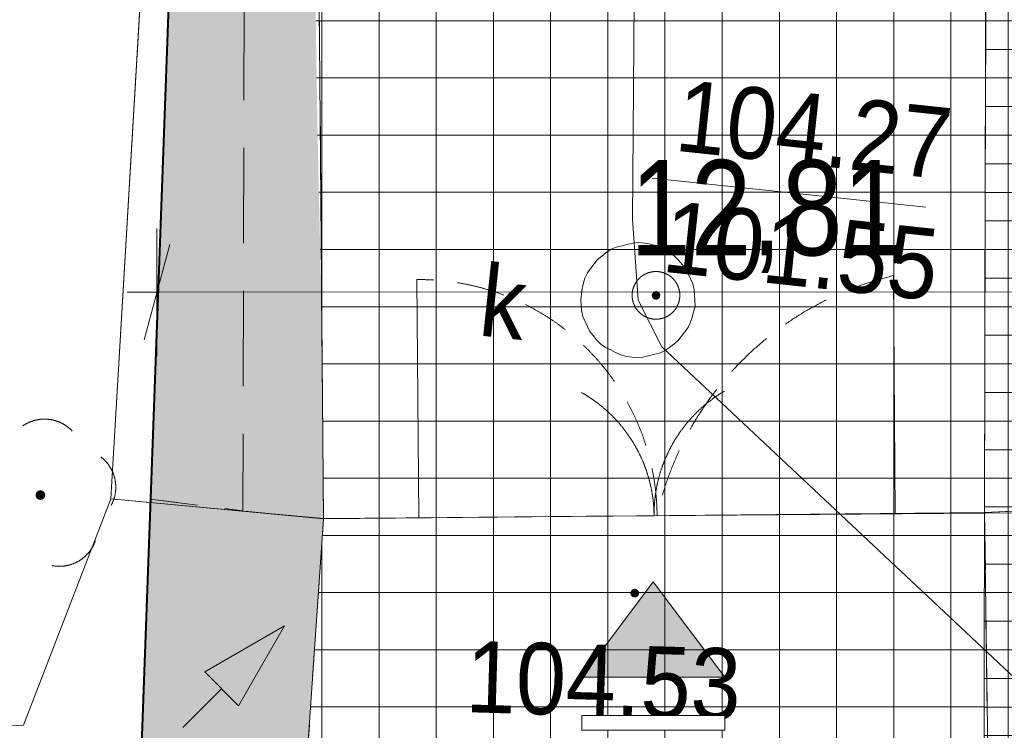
# Model space of a CAD drawing. Header units: millimetres. Extents: x -165388 to 921073, y -295343 to 494042.
# Tile 43 of 117: x 164830 to 175161, y 104756 to 112212. Entities that reach past the tile are written whole.
import ezdxf
from ezdxf.xclip import XClip

# ---------------------------------------------------------------- set-up
doc = ezdxf.new("R2010")
doc.units = ezdxf.units.MM
doc.header["$MEASUREMENT"] = 0
doc.header["$XCLIPFRAME"] = 0
for name, pattern in [('0.5_0.5', [1000, 500, -500]), ('1.5_0.5', [2000, 1500, -500]), ('Dashed_line', [750, 500, -250]), ('Krawędzie ukryte', [2250, 1750, -500]), ('mz1.0_0.5', [1500, 1000, -500]), ('Wipeout_Contour', [1000, 0, -1000])]:
    doc.linetypes.add(name, pattern=pattern)
for name, color, linetype, lineweight in [('20231207_mdcp_Kolska_2-4_6_0_Nr_pióra__1', 7, 'Continuous', 13), ('bg-woz-oz.6640.12006.2023.pge-1_rzut_5_219-działka ewidencyjna_Nr_pióra__7', 7, 'Continuous', 18), ('bg-woz-oz.6640.12006.2023.pge-1_rzut_5_brama (linia) - symbol_Nr_pióra__7', 7, 'Continuous', 18), ('bg-woz-oz.6640.12006.2023.pge-1_rzut_5_brama (linia)_Nr_pióra__7', 7, 'Continuous', 18), ('bg-woz-oz.6640.12006.2023.pge-1_rzut_5_chodnik (powierzchnia)_Nr_pióra__7', 7, 'Continuous', 18), ('bg-woz-oz.6640.12006.2023.pge-1_rzut_5_jezdnia_Nr_pióra__7', 7, 'Continuous', 18), ('bg-woz-oz.6640.12006.2023.pge-1_rzut_5_krawężnik (linia)_Nr_pióra__7', 7, 'Continuous', 18), ('bg-woz-oz.6640.12006.2023.pge-1_rzut_5_ogrodzenie trwałe (linia)_Nr_pióra__7', 7, 'Continuous', 18), ('bg-woz-oz.6640.12006.2023.pge-1_rzut_5_punkt o określonej wysokości (sieć kanalizacyjna)-Atr2_Nr_pióra__7', 7, 'Continuous', 18), ('bg-woz-oz.6640.12006.2023.pge-1_rzut_5_punkt wysokościowy sztuczny-Atr2_Nr_pióra__7', 7, 'Continuous', 18), ('bg-woz-oz.6640.12006.2023.pge-1_rzut_5_trawnik (powierzchnia)_Nr_pióra__7', 7, 'Continuous', 18), ('bg-woz-oz.6640.12006.2023.pge-1_rzut_5_właz okrągły - siec kanalizacyjna (punkt)-Atr17_Nr_pióra__7', 7, 'Continuous', 18), ('bg-woz-oz.6640.12006.2023.pge-1_rzut_5_właz okrągły - siec kanalizacyjna (punkt)_Nr_pióra__7', 7, 'Continuous', 18), ('Zagospodarowanie - Ogólne_Nr_pióra__1', 7, 'Continuous', 13), ('Zagospodarowanie - Ogólne_Nr_pióra__21', 7, 'Continuous', 20), ('Zagospodarowanie - Ogólne_Nr_pióra__60', 230, 'Continuous', 40), ('ZD_INNE_Nr_pióra__1', 7, 'Continuous', 13), ('ZD_INNE_Nr_pióra__80', 3, 'Continuous', 20), ('ZD_UTWARDZENIA_Nr_pióra__1', 7, 'Continuous', 13)]:
    doc.layers.add(name, color=color, linetype=linetype, lineweight=lineweight)
for name, color, linetype, lineweight, true_color in [('bg-woz-oz.6640.12006.2023.pge-1_rzut_5_218-kontur użytku gruntowego_Nr_pióra__3', 7, 'Continuous', 18, 0x959595), ('bg-woz-oz.6640.12006.2023.pge-1_rzut_5_drzewo liściaste (punkt)_Nr_pióra__94', 7, 'Continuous', 18, 0x4b4b4b), ('bg-woz-oz.6640.12006.2023.pge-1_rzut_5_komora podziemna - przewód kanalizacyjny (powierzchnia)_Nr_pióra__34', 7, 'Continuous', 18, 0x4b4b4b), ('bg-woz-oz.6640.12006.2023.pge-1_rzut_5_przewód kanalizacyjny (linia)_Nr_pióra__34', 7, 'Continuous', 18, 0x4b4b4b), ('bg-woz-oz.6640.12006.2023.pge-1_rzut_5_punkt o określonej wysokości (sieć kanalizacyjna)-Atr2_Nr_pióra__34', 7, 'Continuous', 18, 0x4b4b4b), ('bg-woz-oz.6640.12006.2023.pge-1_rzut_5_punkt o określonej wysokości (sieć kanalizacyjna)-Atr3_Nr_pióra__34', 7, 'Continuous', 18, 0x4b4b4b), ('Zagospodarowanie - Ogólne_Nr_pióra__4', 7, 'Continuous', 20, 0x029e21), ('ZD_DIM_Nr_pióra__48', 7, 'Continuous', 13, 0xa80f02), ('ZD_INNE_Nr_pióra__4', 7, 'Continuous', 20, 0x029e21), ('ZD_UTWARDZENIA_Nr_pióra__102', 7, 'Continuous', 13, 0xcccccc), ('ZD_UTWARDZENIA_Nr_pióra__170', 7, 'Continuous', 13, 0x9f9f00), ('ZD_UTWARDZENIA_Nr_pióra__202', 7, 'Continuous', 0, 0xe8e8e8)]:
    doc.layers.add(name, color=color, linetype=linetype, lineweight=lineweight, true_color=true_color)
for name, color, linetype in [('bg-woz-oz.6640.12006.2023.pge-1_rzut_5_drzewo liściaste (punkt)', 7, 'Continuous'), ('bg-woz-oz.6640.12006.2023.pge-1_rzut_5_punkt o określonej wysokości (sieć kanalizacyjna)', 7, 'Continuous'), ('bg-woz-oz.6640.12006.2023.pge-1_rzut_5_punkt wysokościowy sztuczny', 7, 'Continuous'), ('INW_GEO', 7, 'Continuous'), ('Zagospodarowanie - Ogólne', 7, 'Continuous'), ('ZD_DIM', 7, 'Continuous'), ('ZD_INNE', 7, 'Continuous')]:
    doc.layers.add(name, color=color, linetype=linetype)
doc.styles.add('GENERATED_STYLE_1', font='txt')
doc.styles.add('GENERATED_STYLE_4', font='txt')
doc.linetypes.add('902-500', pattern='A,0,[1,A.01.1_PROJEKT_ZAGOSPODAROWANIA_DZIAŁKI1.Shx,S=59.52381,R=0,X=0,Y=0],-7500,0', length=7500)
doc.linetypes.add('Przerywana kółkami', pattern='A,0,[5,A.01.1_PROJEKT_ZAGOSPODAROWANIA_DZIAŁKI1.Shx,S=28.769841,R=0,X=0,Y=0],-3625,0', length=3625)
doc.dimstyles.new('GENERATED_STYLE__1', dxfattribs={"dimtxt": 1000, "dimasz": 678.571429, "dimexe": 0.18, "dimexo": 20, "dimgap": 0.09, "dimtad": 1, "dimtih": 1, "dimtoh": 1, "dimlfac": 0.001, "dimzin": 0, "dimdsep": 46, "dimtxsty": 'GENERATED_STYLE_4', "dimblk": 'ARROWHEAD_17', "dimblk1": 'ARROWHEAD_17', "dimblk2": 'ARROWHEAD_17', "dimcen": 0.09, "dimclrd": 256, "dimclre": 256, "dimclrt": 256, "dimadec": 0, "dimazin": 0, "dimtfac": 1, "dimtdec": 4, "dimtmove": 0, "dimatfit": 3, "dimfxl": 0, "dimtolj": 1, "dimtzin": 0, "dimarcsym": 0})
doc.dimstyles.new('GENERATED_STYLE__2', dxfattribs={"dimtxt": 1000, "dimasz": 678.571429, "dimexe": 0.18, "dimexo": 20, "dimgap": 0.09, "dimtad": 1, "dimlfac": 0.001, "dimzin": 0, "dimdsep": 46, "dimtxsty": 'GENERATED_STYLE_4', "dimblk": 'ARROWHEAD_17', "dimblk1": 'ARROWHEAD_17', "dimblk2": 'ARROWHEAD_17', "dimcen": 0.09, "dimclrd": 256, "dimclre": 256, "dimclrt": 256, "dimadec": 0, "dimazin": 0, "dimtfac": 1, "dimtdec": 4, "dimtmove": 0, "dimatfit": 3, "dimfxl": 0, "dimtolj": 1, "dimtzin": 0, "dimarcsym": 0})
doc.dimstyles.new('GENERATED_STYLE__4', dxfattribs={"dimtxt": 1000, "dimasz": 678.571429, "dimexe": 0.18, "dimexo": 20, "dimgap": 0.09, "dimtad": 1, "dimtih": 1, "dimtoh": 1, "dimlfac": 0.001, "dimzin": 0, "dimdsep": 46, "dimtxsty": 'GENERATED_STYLE_4', "dimblk": 'ARROWHEAD_17', "dimblk1": 'ARROWHEAD_17', "dimblk2": 'ARROWHEAD_17', "dimcen": 0.09, "dimclrd": 256, "dimclre": 256, "dimclrt": 256, "dimadec": 0, "dimazin": 0, "dimtfac": 1, "dimtdec": 4, "dimtmove": 2, "dimatfit": 3, "dimfxl": 0, "dimtolj": 1, "dimtzin": 0, "dimarcsym": 0})
picture_1 = doc.add_image_def('image1.tif', size_in_pixel=(4961, 3508))

# ---------------------------------------------------------------- blocks, each defined once
blk = doc.blocks.new('Rysunek_2_5', base_point=(-8071116842, -4961354755))
at = {"layer": 'bg-woz-oz.6640.12006.2023.pge-1_rzut_5_drzewo liściaste (punkt)', "linetype": 'Continuous', "lineweight": 0, "true_color": 0x4b4b4b}
blk.add_hatch(color=251, dxfattribs=at).paths.add_polyline_path([(165097, 107218, 1), (164997, 107229, 1)])
at = {"layer": 'bg-woz-oz.6640.12006.2023.pge-1_rzut_5_punkt o określonej wysokości (sieć kanalizacyjna)', "linetype": 'Continuous', "lineweight": 0, "true_color": 0x4b4b4b}
blk.add_hatch(color=251, dxfattribs=at).paths.add_polyline_path([(171551, 109314, 1), (171462, 109324, 1)])
at = {"layer": 'bg-woz-oz.6640.12006.2023.pge-1_rzut_5_punkt wysokościowy sztuczny', "linetype": 'Continuous', "lineweight": 0, "true_color": 0x000000}
blk.add_hatch(color=18, dxfattribs=at).paths.add_polyline_path([(171328, 106190, 1), (171238, 106200, 1)])
at = {"layer": 'bg-woz-oz.6640.12006.2023.pge-1_rzut_5_218-kontur użytku gruntowego_Nr_pióra__3', "linetype": '0.5_0.5', "flags": 128}
for points in [[(166881, 125703), (166083, 103925)], [(166083, 103925), (166881, 125703)]]:
    blk.add_lwpolyline(points, dxfattribs=at)
at = {"layer": 'bg-woz-oz.6640.12006.2023.pge-1_rzut_5_219-działka ewidencyjna_Nr_pióra__7', "linetype": 'Continuous', "flags": 128}
blk.add_lwpolyline([(166083, 103925), (166881, 125703)], dxfattribs=at)
at = {"layer": 'bg-woz-oz.6640.12006.2023.pge-1_rzut_5_brama (linia) - symbol_Nr_pióra__7', "linetype": 'Continuous'}
for centre, start, end in [((169986, 106994), 0.5248, 60.5248), ((172986, 107022), 120.5248, 180.5248)]:
    blk.add_arc(centre, 1500, start, end, dxfattribs=at)
at = {"layer": 'bg-woz-oz.6640.12006.2023.pge-1_rzut_5_brama (linia)_Nr_pióra__7', "linetype": 'Continuous', "flags": 128}
blk.add_lwpolyline([(168018, 106976), (174954, 107040)], dxfattribs=at)
at = {"layer": 'bg-woz-oz.6640.12006.2023.pge-1_rzut_5_chodnik (powierzchnia)_Nr_pióra__7', "linetype": 'mz1.0_0.5', "flags": 128}
for points in [[(176933, 115588), (176940, 119982), (176929, 120074), (176912, 120568), (176965, 121066), (177107, 121543), (177134, 121611), (177363, 122059), (177657, 122460), (178007, 122815), (178064, 122879), (178441, 123211), (178871, 123467), (179342, 123638), (179742, 123716), (180237, 123733), (179910, 125659), (179412, 125611), (178919, 125513), (178441, 125373), (178198, 125268), (177752, 125045), (177331, 124778), (177035, 124548), (176631, 124249), (176264, 123916), (175941, 123528), (175882, 123444), (175615, 123020), (175406, 122570), (175245, 122094), (175143, 121612), (174981, 120000), (174954, 107040), (175409, 107062), (176152, 107053), (176916, 107052), (176925, 112783), (177429, 113453), (177919, 113522), (177946, 115088), (177668, 115127)], [(166105, 104516), (167819, 104081), (168018, 106976), (167171, 107057), (166199, 107181)], [(175016, 101502), (214705, 101455), (220691, 101379), (226616, 101299), (228632, 101345), (252829, 101435), (257008, 101482), (259574, 101409), (261751, 104364), (258273, 104474), (251049, 104451), (249973, 104546), (239700, 104588), (230342, 104451), (230336, 103828), (224735, 103743), (224747, 104325), (224435, 104318), (213968, 104340), (191109, 104348), (176824, 104497), (176916, 107052), (176152, 107053), (175409, 107062), (174954, 107040), (174994, 104029)]]:
    blk.add_lwpolyline(points, close=True, dxfattribs=at)
at = {"layer": 'bg-woz-oz.6640.12006.2023.pge-1_rzut_5_drzewo liściaste (punkt)_Nr_pióra__94', "linetype": 'Continuous'}
for centre, start, end in [((165090, 107621), 43.1738, 124.6298), ((165438, 107306), 331.3538, 52.5938), ((165246, 106876), 259.0308, 340.6808)]:
    blk.add_arc(centre, 400, start, end, dxfattribs=at)
at = {"layer": 'bg-woz-oz.6640.12006.2023.pge-1_rzut_5_jezdnia_Nr_pióra__7', "linetype": '1.5_0.5', "flags": 128}
blk.add_lwpolyline([(174954, 107040), (174981, 120000), (175143, 121612), (175245, 122094), (175406, 122570), (175615, 123020), (175882, 123444), (175941, 123528), (176264, 123916), (176631, 124249), (177035, 124548), (177331, 124778), (177752, 125045), (178198, 125268), (178441, 125373), (178919, 125513), (179412, 125611), (179910, 125659), (180237, 123733), (180413, 121995), (180420, 121682), (194000, 121710), (194033, 122400), (193988, 125462), (193985, 125905), (204337, 125935), (208388, 125915), (217099, 125930), (224882, 125923), (221570, 129374), (205473, 129314), (204979, 129397), (204540, 129625), (204428, 129707), (204107, 130083), (203964, 130350), (203927, 130847), (204010, 131341), (204052, 131457), (204290, 131894), (204542, 132179), (204945, 132468), (205307, 132660), (205777, 132821), (206187, 132898), (205896, 137133), (205860, 136986), (205613, 136560), (205218, 136250), (205112, 136201), (204635, 136061), (204137, 136014), (203917, 136027), (203426, 136140), (202976, 136349), (202594, 136631), (202316, 137043), (202215, 137325), (202188, 137821), (202708, 142593), (190767, 143979), (190122, 137471), (180859, 138501), (180912, 139179), (178733, 139402), (179184, 142592), (175212, 143247), (173862, 139560), (169509, 127715), (168825, 125073), (168427, 123044), (167996, 120043), (167933, 117012), (168018, 106976)], close=True, dxfattribs=at)
at = {"layer": 'bg-woz-oz.6640.12006.2023.pge-1_rzut_5_komora podziemna - przewód kanalizacyjny (powierzchnia)_Nr_pióra__34', "linetype": 'Continuous', "flags": 128}
blk.add_lwpolyline([(171916, 109205), (171900, 109146), (171884, 109088), (171869, 109039), (171842, 108981), (171807, 108935), (171772, 108888), (171737, 108842), (171693, 108806), (171649, 108771), (171595, 108736), (171542, 108712), (171480, 108698), (171428, 108684), (171367, 108670), (171306, 108667), (171256, 108672), (171196, 108678), (171138, 108695), (171080, 108721), (171033, 108746), (170975, 108772), (170929, 108808), (170883, 108853), (170848, 108897), (170812, 108941), (170788, 108994), (170763, 109046), (170739, 109099), (170725, 109161), (170720, 109212), (170717, 109273), (170723, 109332), (170730, 109392), (170746, 109451), (170761, 109499), (170787, 109557), (170823, 109603), (170858, 109650), (170893, 109696), (170937, 109732), (170981, 109767), (171035, 109802), (171088, 109826), (171150, 109840), (171201, 109854), (171263, 109868), (171324, 109872), (171384, 109865), (171433, 109860), (171492, 109844), (171549, 109817), (171597, 109792), (171655, 109766), (171701, 109731), (171747, 109686), (171782, 109642), (171818, 109598), (171842, 109545), (171867, 109492), (171891, 109439), (171905, 109377), (171909, 109326), (171913, 109266)], close=True, dxfattribs=at)
at = {"layer": 'bg-woz-oz.6640.12006.2023.pge-1_rzut_5_krawężnik (linia)_Nr_pióra__7', "linetype": 'Continuous', "flags": 128}
for points in [[(180912, 139179), (178733, 139402), (179184, 142592), (175212, 143247), (173862, 139560), (169509, 127715), (168825, 125073), (168427, 123044), (167996, 120043), (167933, 117012), (168018, 106976)], [(180420, 121682), (180413, 121995), (180237, 123733), (179910, 125659), (179412, 125611), (178919, 125513), (178441, 125373), (178198, 125268), (177752, 125045), (177331, 124778), (177035, 124548), (176631, 124249), (176264, 123916), (175941, 123528), (175882, 123444), (175615, 123020), (175406, 122570), (175245, 122094), (175143, 121612), (174981, 120000), (174954, 107040)], [(174994, 104029), (174954, 107040)], [(167819, 104081), (168018, 106976)]]:
    blk.add_lwpolyline(points, dxfattribs=at)
at = {"layer": 'bg-woz-oz.6640.12006.2023.pge-1_rzut_5_ogrodzenie trwałe (linia)_Nr_pióra__7', "linetype": '902-500', "flags": 128}
for points in [[(172499, 140168), (166881, 125703), (165796, 107365), (165787, 107185)], [(154955, 104731), (164870, 104809), (165787, 107185)], [(165787, 107185), (168018, 106976)], [(174954, 107040), (175409, 107062)]]:
    blk.add_lwpolyline(points, dxfattribs=at)
at = {"layer": 'bg-woz-oz.6640.12006.2023.pge-1_rzut_5_przewód kanalizacyjny (linia)_Nr_pióra__34', "linetype": 'Continuous', "flags": 128}
for points in [[(171320, 109269), (171260, 110120), (171333, 119746), (171358, 120448)], [(176799, 103886), (176295, 104342), (171569, 108779), (171320, 109269)]]:
    blk.add_lwpolyline(points, dxfattribs=at)
at = {"layer": 'bg-woz-oz.6640.12006.2023.pge-1_rzut_5_punkt o określonej wysokości (sieć kanalizacyjna)-Atr2_Nr_pióra__7', "linetype": 'Continuous', "flags": 128}
blk.add_lwpolyline([(171467, 110550), (174337, 110244)], dxfattribs=at)
at = {"layer": 'bg-woz-oz.6640.12006.2023.pge-1_rzut_5_trawnik (powierzchnia)_Nr_pióra__7', "linetype": 'mz1.0_0.5', "flags": 128}
blk.add_lwpolyline([(175093, 146840), (166881, 125703), (166199, 107181), (167171, 107057), (167190, 113914), (167217, 120941), (167558, 124233), (167901, 126127), (168307, 127100), (173374, 140547), (174190, 140460), (175212, 143247), (179184, 142592), (178809, 139926), (180955, 139677), (181462, 145838), (175759, 146578)], close=True, dxfattribs=at)
at = {"layer": 'bg-woz-oz.6640.12006.2023.pge-1_rzut_5_właz okrągły - siec kanalizacyjna (punkt)_Nr_pióra__7', "linetype": 'Continuous'}
blk.add_circle((171506, 109319), 250, dxfattribs=at)
at = {"layer": 'bg-woz-oz.6640.12006.2023.pge-1_rzut_5_punkt o określonej wysokości (sieć kanalizacyjna)-Atr2_Nr_pióra__34', "linetype": 'Continuous', "insert": (171690, 110828), "char_height": 750, "attachment_point": 7, "rotation": 353.9018, "style": 'GENERATED_STYLE_1'}
blk.add_mtext('\\A1;{\\W0.900000x;\\fArial|b0|i0|c238|p38;104.27}', dxfattribs=at)
at = {"layer": 'bg-woz-oz.6640.12006.2023.pge-1_rzut_5_punkt o określonej wysokości (sieć kanalizacyjna)-Atr3_Nr_pióra__34', "linetype": 'Continuous', "insert": (171555, 109559), "char_height": 750, "attachment_point": 7, "rotation": 353.9018, "style": 'GENERATED_STYLE_1'}
blk.add_mtext('\\A1;{\\W0.900000x;\\fArial|b0|i0|c238|p38;101.55}', dxfattribs=at)
at = {"layer": 'bg-woz-oz.6640.12006.2023.pge-1_rzut_5_punkt wysokościowy sztuczny-Atr2_Nr_pióra__7', "linetype": 'Continuous', "insert": (169525, 105696), "char_height": 750, "attachment_point": 1, "rotation": 358.3008, "style": 'GENERATED_STYLE_1'}
blk.add_mtext('\\A1;{\\W0.900000x;\\fArial|b0|i0|c238|p38;104.53}', dxfattribs=at)
at = {"layer": 'bg-woz-oz.6640.12006.2023.pge-1_rzut_5_właz okrągły - siec kanalizacyjna (punkt)-Atr17_Nr_pióra__7', "linetype": 'Continuous', "insert": (169630, 108900), "char_height": 750, "attachment_point": 7, "rotation": 353.9018, "style": 'GENERATED_STYLE_1'}
blk.add_mtext('\\A1;{\\W0.900000x;\\fArial|b0|i0|c238|p38;k}', dxfattribs=at)
blk = doc.blocks.new('Rysunek_3_6', base_point=(188222, 121799))
at = {"layer": '20231207_mdcp_Kolska_2-4_6_0_Nr_pióra__1'}
image = blk.add_image(picture_1, insert=(75928, 59123), size_in_units=(210000, 148500), rotation=-6.09824, dxfattribs=at)
image.set_boundary_path([(-0.5, -0.5), (4960.5, 3507.5)])
blk = doc.blocks.new('Symbol wejścia 19_3')
at = {"layer": 'ZD_INNE', "linetype": 'Continuous', "lineweight": 0, "true_color": 0x000000}
blk.add_hatch(color=18, dxfattribs=at).paths.add_polyline_path([(0, 0), (1500, 0), (750, 1000)])
at = {"layer": 'ZD_INNE_Nr_pióra__1', "linetype": 'Continuous'}
for p, q in [((0, 0), (750, 1000)), ((1500, 0), (750, 1000)), ((0, 0), (1500, 0))]:
    blk.add_line(p, q, dxfattribs=at)
blk = doc.blocks.new('Linia_4', base_point=(166540, 104784))
at = {"layer": 'ZD_INNE_Nr_pióra__4', "linetype": 'Continuous'}
blk.add_hatch(color=256, dxfattribs=at).paths.add_polyline_path([(167607, 105851), (166771, 105368), (167124, 105014)])
for p, q in [((167607, 105851), (166771, 105368)), ((167607, 105851), (167124, 105014)), ((167124, 105014), (166771, 105368)), ((166540, 104784), (166947, 105191))]:
    blk.add_line(p, q, dxfattribs=at)
blk = doc.blocks.new('*D28')
at = {"layer": 'ZD_DIM_Nr_pióra__48', "linetype": 'Continuous'}
for p, q in [((174890, 95342), (174883, 94002)), ((178993, 95320), (178986, 93980)), ((174750, 94173), (175023, 95171)), ((178853, 94151), (179126, 95149)), ((174887, 94672), (167951, 94710)), ((178989, 94650), (174887, 94672)), ((224747, 94402), (178989, 94650))]:
    blk.add_line(p, q, dxfattribs=at)
at = {"color": 254, "linetype": 'Wipeout_Contour', "lineweight": 0, "ltscale": 804015.873031}
blk.add_wipeout([(175819, 94867), (178059, 94855), (178064, 95855), (175825, 95867)], dxfattribs=at).dxf.layer = 'ZD_DIM'
at = {"layer": 'ZD_DIM_Nr_pióra__48', "insert": (175819, 94867), "char_height": 1000, "attachment_point": 7, "rotation": 359.69, "style": 'GENERATED_STYLE_4'}
blk.add_mtext('\\A1;{\\fArial Narrow|b0|i0|c238|p34;4,10}', dxfattribs=at)
blk = doc.blocks.new('ARROWHEAD_17')
at = {"color": 0, "linetype": 'Continuous', "lineweight": 0}
for p, q in [((-0.188, -0.7), (0.188, 0.7)), ((0, 0), (-1, 0))]:
    blk.add_line(p, q, dxfattribs=at)
blk = doc.blocks.new('*D29')
at = {"layer": 'ZD_DIM_Nr_pióra__48', "linetype": 'Continuous'}
for p, q in [((167955, 95379), (167948, 94040)), ((174890, 95342), (174883, 94002)), ((167815, 94210), (168088, 95209)), ((174750, 94173), (175023, 95171)), ((174887, 94672), (167951, 94710))]:
    blk.add_line(p, q, dxfattribs=at)
at = {"color": 254, "linetype": 'Wipeout_Contour', "lineweight": 0, "ltscale": 788616.66339}
blk.add_wipeout([(171420, 94891), (173660, 94879), (173665, 95879), (171426, 95891)], dxfattribs=at).dxf.layer = 'ZD_DIM'
at = {"layer": 'ZD_DIM_Nr_pióra__48', "insert": (171420, 94891), "char_height": 1000, "attachment_point": 7, "rotation": 359.69, "style": 'GENERATED_STYLE_4'}
blk.add_mtext('\\A1;{\\fArial Narrow|b0|i0|c238|p34;6,94}', dxfattribs=at)
at = {"color": 254, "linetype": 'Wipeout_Contour', "lineweight": 0, "ltscale": 777008.434232}
blk.add_wipeout([(168086, 94909), (170326, 94897), (170332, 95897), (168092, 95909)], dxfattribs=at).dxf.layer = 'ZD_DIM'
at = {"layer": 'ZD_DIM_Nr_pióra__48', "insert": (168086, 94909), "char_height": 1000, "attachment_point": 7, "rotation": 359.69, "style": 'GENERATED_STYLE_4'}
blk.add_mtext('\\A1;{\\fArial Narrow|b0|i0|c238|p34;1,92}', dxfattribs=at)
blk = doc.blocks.new('*D30')
at = {"layer": 'ZD_DIM_Nr_pióra__48', "linetype": 'Continuous'}
for p, q in [((166036, 95390), (166029, 94050)), ((167955, 95379), (167948, 94040)), ((166169, 95219), (165896, 94221)), ((167815, 94210), (168088, 95209)), ((166033, 94720), (165720, 94722)), ((167951, 94710), (166033, 94720)), ((174887, 94672), (167951, 94710))]:
    blk.add_line(p, q, dxfattribs=at)
blk = doc.blocks.new('*D33')
at = {"layer": 'ZD_DIM_Nr_pióra__48', "linetype": 'Continuous'}
for p, q in [((166026, 93390), (166018, 92050)), ((178982, 93320), (178975, 91980)), ((166159, 93219), (165885, 92221)), ((178842, 92151), (179115, 93149)), ((166022, 92720), (165709, 92722)), ((178978, 92650), (166022, 92720)), ((251007, 92260), (178978, 92650))]:
    blk.add_line(p, q, dxfattribs=at)
at = {"color": 254, "linetype": 'Wipeout_Contour', "lineweight": 0, "ltscale": 784643.039132}
blk.add_wipeout([(171061, 92893), (173941, 92877), (173947, 93877), (171067, 93893)], dxfattribs=at).dxf.layer = 'ZD_DIM'
at = {"layer": 'ZD_DIM_Nr_pióra__48', "insert": (171061, 92893), "char_height": 1000, "attachment_point": 7, "rotation": 359.69, "style": 'GENERATED_STYLE_4'}
blk.add_mtext('\\A1;{\\fArial Narrow|b0|i0|c238|p34;12,96}', dxfattribs=at)
blk = doc.blocks.new('*D34')
at = {"layer": 'ZD_DIM_Nr_pióra__48', "linetype": 'Continuous'}
for p, q in [((162367, 106989), (163367, 106721)), ((163536, 106855), (162197, 106855)), ((162867, 103925), (162867, 106855)), ((162367, 104059), (163367, 103791)), ((163536, 103925), (162197, 103925)), ((162867, 103612), (162867, 103925))]:
    blk.add_line(p, q, dxfattribs=at)
at = {"color": 254, "linetype": 'Wipeout_Contour', "lineweight": 0, "ltscale": 773625.048625}
blk.add_wipeout([(162667, 104270), (162667, 106510), (161667, 106510), (161667, 104270)], dxfattribs=at).dxf.layer = 'ZD_DIM'
at = {"layer": 'ZD_DIM_Nr_pióra__48', "insert": (162667, 104270), "char_height": 1000, "attachment_point": 7, "rotation": 90, "style": 'GENERATED_STYLE_4'}
blk.add_mtext('\\A1;{\\fArial Narrow|b0|i0|c238|p34;2,93}', dxfattribs=at)
blk = doc.blocks.new('*D35')
at = {"layer": 'ZD_DIM_Nr_pióra__48', "linetype": 'Continuous'}
for p, q in [((162367, 121810), (163367, 121542)), ((163536, 121676), (162197, 121676)), ((162867, 106855), (162867, 121676)), ((162367, 106989), (163367, 106721)), ((163536, 106855), (162197, 106855))]:
    blk.add_line(p, q, dxfattribs=at)
at = {"color": 254, "linetype": 'Wipeout_Contour', "lineweight": 0, "ltscale": 793534.173891}
blk.add_wipeout([(162667, 112825), (162667, 115705), (161667, 115705), (161667, 112825)], dxfattribs=at).dxf.layer = 'ZD_DIM'
at = {"layer": 'ZD_DIM_Nr_pióra__48', "insert": (162667, 112825), "char_height": 1000, "attachment_point": 7, "rotation": 90, "style": 'GENERATED_STYLE_4'}
blk.add_mtext('\\A1;{\\fArial Narrow|b0|i0|c238|p34;14,82}', dxfattribs=at)
blk = doc.blocks.new('*D37')
at = {"layer": 'ZD_DIM_Nr_pióra__48', "linetype": 'Continuous'}
for p, q in [((160867, 146840), (160867, 147153)), ((161367, 146706), (160367, 146974)), ((161536, 146840), (160197, 146840)), ((160867, 103925), (160867, 146840)), ((160367, 104059), (161367, 103791)), ((161536, 103925), (160197, 103925)), ((160867, 103612), (160867, 103925))]:
    blk.add_line(p, q, dxfattribs=at)
at = {"color": 254, "linetype": 'Wipeout_Contour', "lineweight": 0, "ltscale": 813638.64817}
blk.add_wipeout([(160667, 123943), (160667, 126823), (159667, 126823), (159667, 123943)], dxfattribs=at).dxf.layer = 'ZD_DIM'
at = {"layer": 'ZD_DIM_Nr_pióra__48', "insert": (160667, 123943), "char_height": 1000, "attachment_point": 7, "rotation": 90, "style": 'GENERATED_STYLE_4'}
blk.add_mtext('\\A1;{\\fArial Narrow|b0|i0|c238|p34;42,92}', dxfattribs=at)
blk = doc.blocks.new('Linia_15', base_point=(166881, 125703))
at = {"layer": 'Zagospodarowanie - Ogólne_Nr_pióra__60', "linetype": 'Continuous'}
blk.add_line((166881, 125703), (166101, 104424), dxfattribs=at)
blk = doc.blocks.new('*D58')
at = {"layer": 'ZD_DIM_Nr_pióra__48', "linetype": 'Continuous'}
for p, q in [((179079, 110026), (179079, 108686)), ((250965, 110048), (250965, 108709)), ((178945, 108856), (179213, 109856)), ((250831, 108879), (251099, 109879)), ((179079, 109356), (166270, 109352)), ((250965, 109379), (179079, 109356)), ((251277, 109379), (250965, 109379))]:
    blk.add_line(p, q, dxfattribs=at)
at = {"color": 254, "linetype": 'Wipeout_Contour', "lineweight": 0, "ltscale": 973346.874676}
blk.add_wipeout([(215300, 109480), (218608, 109481), (218608, 110909), (215299, 110908)], dxfattribs=at).dxf.layer = 'ZD_DIM'
at = {"layer": 'ZD_DIM_Nr_pióra__48', "insert": (215514, 109694), "char_height": 1000, "attachment_point": 7, "rotation": 0.0182, "style": 'GENERATED_STYLE_4'}
blk.add_mtext('\\A1;{\\fArial Narrow|b0|i0|c238|p34;71,89}', dxfattribs=at)
blk = doc.blocks.new('*D59')
at = {"layer": 'ZD_DIM_Nr_pióra__48', "linetype": 'Continuous'}
for p, q in [((179079, 110026), (179079, 108686)), ((166270, 110022), (166270, 108682)), ((166404, 109852), (166136, 108852)), ((178945, 108856), (179213, 109856)), ((166270, 109352), (165957, 109352)), ((179079, 109356), (166270, 109352))]:
    blk.add_line(p, q, dxfattribs=at)
at = {"layer": 'ZD_DIM_Nr_pióra__48', "insert": (171234, 109553), "char_height": 1000, "attachment_point": 7, "rotation": 0.0182, "style": 'GENERATED_STYLE_4'}
blk.add_mtext('\\A1;{\\fArial Narrow|b0|i0|c238|p34;12,81}', dxfattribs=at)

msp = doc.modelspace()

# ---------------------------------------------------------------- hatches: boundary and pattern name
at = {"layer": 'ZD_UTWARDZENIA_Nr_pióra__102', "linetype": 'Continuous'}
h = msp.add_hatch(dxfattribs=at)
h.set_pattern_fill('Siatka_30x30', color=256, style=0, pattern_type=2)
h.set_pattern_definition([(0, (0, 0), (0, 300), []), (90, (0, 0), (-300, 0), [])])
h.paths.add_polyline_path([(174980.654, 120000.419), (174946.97, 103824.998), (176899.096, 103820.933), (182739.913, 103755.806), (221879.403, 104327.566), (205207.87, 104343.291), (176824.087, 104496.853), (176916.001, 107051.546), (176924.927, 112783.031), (177428.982, 113453.276), (179075.086, 113521.78), (179075.086, 115077.898), (177668.177, 115127.338), (176932.96, 115588.05), (176932.78, 119996.354, -0.251138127), (178006.767, 122814.871, -0.226890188), (180236.939, 123733.148), (179909.657, 125658.814), (178198.497, 125268.387), (178116.31, 125202.083, 0.132311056), (175854.364, 123377.264, 0.01924314), (175615.036, 123020.114, 0.11860309)])
at = {"layer": 'ZD_UTWARDZENIA_Nr_pióra__170', "linetype": 'Continuous', "lineweight": 0, "true_color": 0x272700}
h = msp.add_hatch(color=38, dxfattribs=at)
h.paths.add_polyline_path([(232023.429, 140144.557), (175092.593, 146840.409), (166880.642, 125703.183), (166082.524, 103924.73), (167814.055, 103905.918), (168017.667, 106976.422), (167998.981, 109199.769, -0.014053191), (167995.619, 120042.703), (168426.884, 123043.871), (169509.273, 127715.32), (174548.619, 141435.744), (175211.572, 143247.438), (179184.39, 142591.681), (178732.941, 139401.588), (180911.61, 139178.88), (180859.259, 138500.603), (190122.269, 137470.733), (190767.319, 143979.037), (202707.615, 142592.732), (202210.1, 138026.1, 0.411558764), (203426.172, 136139.882, 0.418188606), (205859.844, 136986.134), (206443.151, 142163.464), (208868.804, 141882.623), (216565.927, 140991.454), (216510.559, 140239.294, 0.500317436), (218648.767, 138486.769), (220696.845, 138819.614), (223726.628, 138969.305, -0.023335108), (234428.22, 138709.112), (238539.152, 138352.227), (242678.857, 137839.55, -0.619626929), (245575.233, 129273.384, 0.05909041), (250644.333, 128430.104), (250835.988, 125281.978), (250702.086, 138289.762)])
h.paths.add_polyline_path([(181918.228, 145282.949), (181397.364, 138943.857), (189677.405, 138023.275), (190337.402, 144324.865)], flags=0)
at = {"layer": 'ZD_UTWARDZENIA_Nr_pióra__202', "linetype": 'Continuous'}
h = msp.add_hatch(dxfattribs=at)
h.set_pattern_fill('Siatka_60x60', color=256, style=0, pattern_type=2)
h.set_pattern_definition([(0, (0, 0), (0, 600), []), (90, (0, 0), (-600, 0), [])])
h.paths.add_polyline_path([(167814.055, 103905.918), (168017.667, 106976.422), (167998.981, 109199.769, -0.014053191), (167995.619, 120042.703), (168426.884, 123043.871), (169509.273, 127715.32), (174548.619, 141435.744), (175211.572, 143247.438), (179184.39, 142591.681), (178732.941, 139401.588), (180911.61, 139178.88), (180859.259, 138500.603), (190122.269, 137470.733), (190767.319, 143979.037), (202707.615, 142592.732), (202210.1, 138026.1, 0.411558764), (203426.172, 136139.882, 0.418188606), (205859.844, 136986.134), (206443.151, 142163.464), (208868.804, 141882.623), (216565.927, 140991.454), (216510.559, 140239.294, 0.500317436), (218648.767, 138486.769), (220696.845, 138819.614), (223726.628, 138969.305, -0.023335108), (234428.22, 138709.112), (238539.152, 138352.227), (242678.857, 137839.55, -0.619626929), (245575.233, 129273.384, 0.05909041), (250644.333, 128430.104), (250872.457, 124682.938), (244383.084, 124704.174), (244373.691, 124709.242), (244373.691, 124704.174), (242922.295, 124704.174), (242922.295, 125242.436), (242922.295, 125492.319), (235001.152, 125502.647), (230533.907, 125508.472), (230287.106, 125478.772), (230297.472, 121716.381), (224974.323, 121716.126), (224967.525, 125417.795), (224890.851, 125439.061), (224882.182, 125935.475), (205474.113, 125929.612), (203551.956, 125933.037), (193985.45, 125904.885), (193988.424, 125462.064), (193738.339, 125458.109), (193746.79, 125013.753), (193750.349, 121680.244), (180420.216, 121676.021), (180413.242, 121994.581), (180236.939, 123733.148), (179909.657, 125658.814, 0.238336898), (175615.036, 123020.114, 0.11860309), (174980.654, 120000.419), (174962.483, 111274.718), (174946.977, 103828.427)])
h.paths.add_polyline_path([(205472.6, 129313.856), (221570.093, 129374.104), (221646.369, 131970.694), (221763.889, 131952.859), (221878.56, 133827.303), (233180.627, 133911.549), (233330.899, 132049.854), (233317.852, 129386.167), (234995.782, 129277.298, 0.054069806), (238691.672, 129606.534, 0.171384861), (239806.191, 130706.865, 0.350731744), (238605.668, 134543.609, 0.104600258), (234101.048, 135869.654), (222764.023, 135988.212), (221036.891, 135867.493), (219027.429, 135508.936), (205776.938, 132821.373, 0.364218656), (203926.697, 130846.757, 0.420428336)], flags=0)

# ---------------------------------------------------------------- linework, layer by layer
at = {"layer": 'ZD_UTWARDZENIA_Nr_pióra__1', "linetype": 'Continuous', "flags": 128}
msp.add_lwpolyline([(174980.654, 120000.419), (174946.97, 103824.998), (176899.096, 103820.933), (182739.913, 103755.806), (221879.403, 104327.566), (205207.87, 104343.291), (176824.087, 104496.853), (176916.001, 107051.546), (176924.927, 112783.031), (177428.982, 113453.276), (179075.086, 113521.78), (179075.086, 115077.898), (177668.177, 115127.338), (176932.96, 115588.05), (176932.78, 119996.354, -0.251138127), (178006.767, 122814.871, -0.226890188), (180236.939, 123733.148), (179909.657, 125658.814), (178198.497, 125268.387), (178116.31, 125202.083, 0.132311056), (175854.364, 123377.264, 0.01924314), (175615.036, 123020.114, 0.11860309)], format="xyb", close=True, dxfattribs=at)

# ---------------------------------------------------------------- block references
at = {"layer": 'INW_GEO', "color": 151, "linetype": 'Continuous', "lineweight": 13, "true_color": 0x80c2ff}
ref = msp.add_blockref('Rysunek_2_5', (-8071116841.926, -4961354754.727), dxfattribs=at)
XClip(ref).set_block_clipping_path([(-195425.9394250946, -263123.0086484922), (606609.6817159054, -348810.9449165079), (694192.2923495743, 470958.7517303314), (-107843.3287914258, 556646.6879983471)])
at = {"layer": 'ZD_INNE', "color": 151, "linetype": 'Continuous', "lineweight": 13, "true_color": 0x80c2ff}
ref = msp.add_blockref('Rysunek_3_6', (188221.593, 121798.6), dxfattribs=at)
XClip(ref).set_block_clipping_path([(75928.0302199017, 59123.2504848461), (284739.4774660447, 36814.2388748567), (300515.1557528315, 184473.9502032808), (91703.7085066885, 206782.9618132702)])
at = {"layer": 'ZD_INNE', "color": 104, "linetype": 'Continuous', "lineweight": 20, "true_color": 0x029e21, "zscale": 1000}
msp.add_blockref('Symbol wejścia 19_3', (170727.465, 105313.9), dxfattribs=at)
at = {"layer": 'ZD_INNE', "color": 104, "linetype": 'Continuous', "lineweight": 20, "true_color": 0x029e21}
msp.add_blockref('Linia_4', (166540.341, 104784.046), dxfattribs=at)

# ---------------------------------------------------------------- next in the draw order: wipeouts: each hides what was drawn before it
at = {"color": 254, "linetype": 'Wipeout_Contour', "lineweight": 0, "ltscale": 803940.051052}
msp.add_wipeout([(170727.465, 104911.304), (172227.465, 104911.304), (172227.465, 104757.929), (170727.465, 104757.929)], dxfattribs=at).dxf.layer = 'Zagospodarowanie - Ogólne'

# ---------------------------------------------------------------- next in the draw order: linework, layer by layer
at = {"layer": 'Zagospodarowanie - Ogólne_Nr_pióra__1', "linetype": 'Continuous', "flags": 128}
msp.add_lwpolyline([(170727.465, 104911.304), (172227.465, 104911.304), (172227.465, 104757.929), (170727.465, 104757.929)], close=True, dxfattribs=at)

# ---------------------------------------------------------------- next in the draw order: dimensions: what is measured, and where the dimension line sits
at = {"layer": 'ZD_DIM', "color": 14, "linetype": 'Continuous', "lineweight": 13, "true_color": 0xa80f02}
dim = msp.add_linear_dim(base=(174886.752, 94672.095), p1=(179056.257, 107034.08), p2=(174953.664, 107039.946), angle=179.6900204, dimstyle='GENERATED_STYLE__2', dxfattribs=at)
dim.commit()
dim.dimension.update_dxf_attribs({"geometry": '*D28', "text_midpoint": (177152.073, 95359.85), "dimtype": 160, "text_rotation": 359.6900204})

# ---------------------------------------------------------------- next in the draw order: dimensions: what is measured, and where the dimension line sits
dim = msp.add_linear_dim(base=(167951.301, 94709.618), p1=(174953.664, 107039.946), p2=(168017.667, 106976.422), angle=179.6900204, dimstyle='GENERATED_STYLE__2', dxfattribs=at)
dim.commit()
dim.dimension.update_dxf_attribs({"geometry": '*D29', "text_midpoint": (172753.084, 95383.649), "dimtype": 160, "text_rotation": 359.6900204})

# ---------------------------------------------------------------- next in the draw order: dimensions: what is measured, and where the dimension line sits
dim = msp.add_linear_dim(base=(166032.725, 94719.998), p1=(168017.667, 106976.422), p2=(166082.524, 103924.73), angle=179.6900204, dimstyle='GENERATED_STYLE__2', dxfattribs=at)
dim.commit()
dim.dimension.update_dxf_attribs({"geometry": '*D30', "text_midpoint": (169419.285, 95401.686), "dimtype": 160, "text_rotation": 359.6900204})

# ---------------------------------------------------------------- next in the draw order: dimensions: what is measured, and where the dimension line sits
dim = msp.add_linear_dim(base=(166021.905, 92720.056), p1=(179056.257, 107034.08), p2=(166082.524, 103924.73), angle=179.6900204, dimstyle='GENERATED_STYLE__2', dxfattribs=at)
dim.commit()
dim.dimension.update_dxf_attribs({"geometry": '*D33', "text_midpoint": (172773.663, 93383.538), "dimtype": 160, "text_rotation": 359.6900204})

# ---------------------------------------------------------------- next in the draw order: dimensions: what is measured, and where the dimension line sits
dim = msp.add_linear_dim(base=(162866.545, 106855.142), p1=(166082.524, 103924.73), p2=(179075.086, 106855.142), angle=90, dimstyle='GENERATED_STYLE__2', dxfattribs=at)
dim.commit()
dim.dimension.update_dxf_attribs({"geometry": '*D34', "text_midpoint": (162166.545, 105600.221), "dimtype": 160, "text_rotation": 90})

# ---------------------------------------------------------------- next in the draw order: dimensions: what is measured, and where the dimension line sits
dim = msp.add_linear_dim(base=(162866.545, 121675.595), p1=(179075.086, 106855.142), p2=(179075.086, 121675.595), angle=90, dimstyle='GENERATED_STYLE__2', dxfattribs=at)
dim.commit()
dim.dimension.update_dxf_attribs({"geometry": '*D35', "text_midpoint": (162166.545, 114535.078), "dimtype": 160, "text_rotation": 90})

# ---------------------------------------------------------------- next in the draw order: linework, layer by layer
at = {"layer": 'Zagospodarowanie - Ogólne_Nr_pióra__21', "linetype": 'Continuous'}
for p, q in [((173996.704, 109526.15), (174017.46, 107026.236)), ((169017.632, 106984.724), (168996.876, 109484.638))]:
    msp.add_line(p, q, dxfattribs=at)
at = {"layer": 'Zagospodarowanie - Ogólne_Nr_pióra__21', "linetype": 'Dashed_line'}
for centre, radius, start, end in [((174775.9, 106280.287), 3338.079, 103.498885, 167.452516), ((169023.381, 106990.569), 2494.209, 0.3425245, 90.6088765)]:
    msp.add_arc(centre, radius, start, end, dxfattribs=at)
at = {"layer": 'Zagospodarowanie - Ogólne_Nr_pióra__4', "linetype": 'Przerywana kółkami'}
for p, q in [((167171.414, 107056.777), (168017.667, 106976.422)), ((168017.667, 106976.422), (176990.497, 107050.921))]:
    msp.add_line(p, q, dxfattribs=at)

# ---------------------------------------------------------------- next in the draw order: dimensions: what is measured, and where the dimension line sits
at = {"layer": 'ZD_DIM', "color": 14, "linetype": 'Continuous', "lineweight": 13, "true_color": 0xa80f02}
dim = msp.add_linear_dim(base=(160866.545, 146840.409), p1=(166082.524, 103924.73), p2=(162866.545, 146840.409), angle=90, dimstyle='GENERATED_STYLE__2', dxfattribs=at)
dim.commit()
dim.dimension.update_dxf_attribs({"geometry": '*D37', "text_midpoint": (160166.545, 125652.28), "dimtype": 160, "text_rotation": 90})

# ---------------------------------------------------------------- next in the draw order: linework, layer by layer
at = {"layer": 'Zagospodarowanie - Ogólne_Nr_pióra__4', "linetype": 'Przerywana kółkami'}
for p, q in [((166880.642, 125703.183), (165796.334, 107364.598)), ((165796.334, 107364.598), (165787.155, 107184.554)), ((165787.155, 107184.554), (167171.414, 107056.777))]:
    msp.add_line(p, q, dxfattribs=at)
at = {"layer": 'ZD_INNE_Nr_pióra__80', "linetype": 'Krawędzie ukryte'}
msp.add_line((166082.524, 103924.73), (166880.642, 125703.183), dxfattribs=at)

# ---------------------------------------------------------------- next in the draw order: block references
at = {"layer": 'Zagospodarowanie - Ogólne', "color": 230, "linetype": 'Continuous', "lineweight": 40}
msp.add_blockref('Linia_15', (166880.642, 125703.183), dxfattribs=at)

# ---------------------------------------------------------------- next in the draw order: dimensions: what is measured, and where the dimension line sits
at = {"layer": 'ZD_DIM', "color": 14, "linetype": 'Continuous', "lineweight": 13, "true_color": 0xa80f02}
dim = msp.add_linear_dim(base=(179078.989, 109355.984), p1=(250960.99, 121698.371), p2=(179075.086, 121675.595), angle=180.0181537, dimstyle='GENERATED_STYLE__4', dxfattribs=at)
dim.commit()
dim.dimension.update_dxf_attribs({"geometry": '*D58', "text_midpoint": (217223.589, 110194.494), "dimtype": 160, "text_rotation": 0.0181537})

# ---------------------------------------------------------------- next in the draw order: dimensions: what is measured, and where the dimension line sits
dim = msp.add_linear_dim(base=(166269.951, 109351.926), p1=(179075.086, 121675.595), p2=(166270.049, 109041.767), angle=180.0181537, dimstyle='GENERATED_STYLE__1', dxfattribs=at)
dim.commit()
dim.dimension.update_dxf_attribs({"geometry": '*D59', "text_midpoint": (172943.958, 110054.04), "dimtype": 160, "text_rotation": 0.0181537})

doc.saveas('drawing.dxf')
